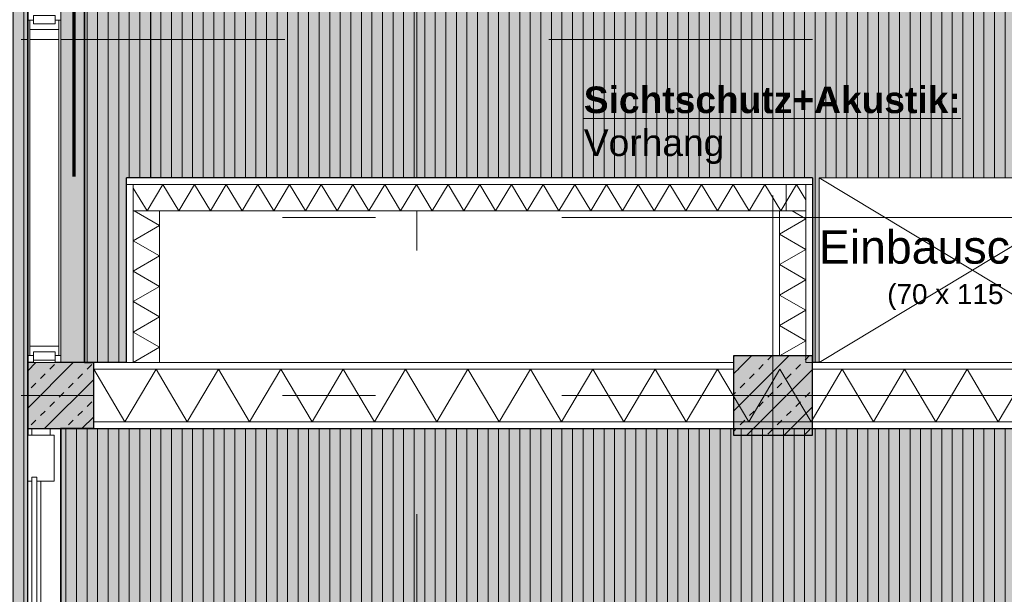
# Model space of a CAD drawing. Header units: metres. Extents: x -167 to 152, y -127 to 99.
# Tile 128 of 225: x -13.66 to -9.92, y -14.25 to -12.07. Entities that reach past the tile are written whole.
import ezdxf

# ---------------------------------------------------------------- set-up
doc = ezdxf.new("R2010")
doc.units = ezdxf.units.M
doc.header["$PDMODE"] = 1
doc.header["$PDSIZE"] = -2
for name, pattern in [('Achsen 01', [5.291531, 3.175, -1.058062, 0.352704, -0.705764]), ('gestrichelt - 01', [2, 1, -1]), ('Raster 01', [2, 1, -1])]:
    doc.linetypes.add(name, pattern=pattern)
doc.layers.get('0').update_dxf_attribs({"lineweight": 25})
for name, color, linetype, lineweight, true_color in [('013_Beton und Stahlbetonarbeiten-000 Sichtbeton-343 Innenstütze', 5, 'Continuous', 5, 0x0000ff), ('031_Metallbauarbeiten-350 Lamellendecke DS', 7, 'Continuous', 35, 0x666666), ('039_Trockenbauarbeiten-340 Dämmung', 7, 'Continuous', 9, 0xc0c0c0), ('AV1-Achsen', 1, 'Achsen 01', 18, 0xff0000), ('AV1-Einrichtung', 7, 'Continuous', 9, 0xa6a6a6), ('AV1-Raster', 7, 'Raster 01', 9, 0xa6a6a6)]:
    doc.layers.add(name, color=color, linetype=linetype, lineweight=lineweight, true_color=true_color)
for name, color, linetype, lineweight in [('013_Beton und Stahlbetonarbeiten-340 Innenstützen', 7, 'Continuous', 25), ('027_Tischlerarbeiten-340 Innentüren', 7, 'Continuous', 9), ('030_Sonnenschutzarbeiten-BLENDSCHUTZ', 7, 'Continuous', 5), ('030_Sonnenschutzarbeiten-BLENDSCHUTZ  Beschriftung', 7, 'Continuous', 5), ('031_Metallbauarbeiten-340 Innentüren _ Elemente', 7, 'Continuous', 9), ('039_Trockenbauarbeiten-340 Gipskarton', 7, 'Continuous', 9), ('_1.35m (3D)', 7, 'Continuous', 9), ('_GRU (2D)', 7, 'Continuous', 9), ('_OG 1 (2D)', 7, 'Continuous', 9), ('_OG 1 - DS (2D)', 7, 'Continuous', 9), ('AV1-Brandschutzkonzept-Brandschutzkonzept', 7, 'Continuous', 5), ('AV1-Schnitt Achsen', 7, 'Achsen 01', 18)]:
    doc.layers.add(name, color=color, linetype=linetype, lineweight=lineweight)
doc.layers.get('0').freeze()
doc.styles.add('Arial', font='arial.ttf')
doc.styles.add('Arial (bold)', font='arialbd.ttf')
doc.dimstyles.new('COE 50', dxfattribs={"dimtxt": 126.090495, "dimasz": 0.001414, "dimexe": 0.001, "dimexo": 0.01, "dimgap": 0.001, "dimtad": 1, "dimdec": 3, "dimtxsty": 'Arial', "dimblk": 'VW_SLASH-4', "dimblk1": 'VW_SLASH-4', "dimblk2": 'VW_SLASH-4', "dimcen": 0, "dimadec": 3, "dimazin": 0, "dimtfac": 0.8, "dimtdec": 3, "dimtix": 1, "dimtmove": 0, "dimatfit": 0, "dimldrblk": 'VW_SLASH-3', "dimfxl": 0.002, "dimfxlon": 1, "dimfrac": 2, "dimtolj": 1, "dimarcsym": 0})
pattern_1 = [(90, (0, 0), (0.04, 0), [])]
pattern_2 = [(45, (0, 0), (0.0707107, -0.0707107), [0.025, -0.025])]
pattern_3 = [(-135, (0.03106, -0.03313), (0.0707107, -0.0707107), [])]

# ---------------------------------------------------------------- blocks, each defined once
blk = doc.blocks.new('Group-2')
at = {"layer": 'AV1-Raster'}
for p, q in [((-13.5, -22.95), (-13.5, 1.35)), ((-12.15, -22.95), (-12.15, 1.35)), ((-10.8, -22.95), (-10.8, 1.35)), ((1.35, -12.15), (-40.5, -12.15)), ((1.35, -13.5), (-40.5, -13.5))]:
    blk.add_line(p, q, dxfattribs=at)
blk = doc.blocks.new('1.35m (3D)')
at = {"layer": 'AV1-Raster', "color": 7}
blk.add_blockref('Group-2', (0, 0), dxfattribs=at)
blk = doc.blocks.new('VW_SLASH-4')
at = {"color": 0, "linetype": 'ByBlock', "lineweight": -2, "transparency": 16777216}
blk.add_line((0, 0), (-1, 0), dxfattribs=at)
at = {"color": 0, "linetype": 'Continuous', "lineweight": 15, "transparency": 16777216, "flags": 128}
blk.add_lwpolyline([(0.5, 0.5), (-0.5, -0.5)], dxfattribs=at)
blk = doc.blocks.new('*D41')
at = {"layer": '030_Sonnenschutzarbeiten-BLENDSCHUTZ', "color": 0, "lineweight": -2}
for p, q in [((-13.258, -8.225), (-13.108, -8.225)), ((-13.158, -13.3043), (-13.158, -8.2957)), ((-13.258, -13.375), (-13.108, -13.375))]:
    blk.add_line(p, q, dxfattribs=at)
at = {"layer": 'Defpoints', "color": 0}
for p in [(-13.4095, -8.225), (-13.158, -8.225), (-13.4095, -13.375)]:
    blk.add_point(p, dxfattribs=at)
at = {"layer": '030_Sonnenschutzarbeiten-BLENDSCHUTZ', "color": 0, "lineweight": -2, "xscale": 0.070693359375, "yscale": 0.070693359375, "zscale": 0.070693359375}
for p, rotation in [((-13.158, -8.225), 90), ((-13.158, -13.375), 270)]:
    blk.add_blockref('VW_SLASH-4', p, dxfattribs=dict(at, rotation=rotation))
at = {"layer": '030_Sonnenschutzarbeiten-BLENDSCHUTZ', "color": 0, "lineweight": 13, "insert": (-13.2838, -10.8), "char_height": 0.12609, "attachment_point": 5, "rotation": 90, "style": 'Arial'}
blk.add_mtext('\\A1;5,15', dxfattribs=at)
blk = doc.blocks.new('VW_SLASH-3')
at = {"color": 0, "linetype": 'ByBlock', "lineweight": -2, "transparency": 16777216}
blk.add_line((0, 0), (-1, 0), dxfattribs=at)
at = {"color": 0, "linetype": 'Continuous', "lineweight": 15, "transparency": 16777216, "flags": 128}
blk.add_lwpolyline([(0.5, 0.5), (-0.5, -0.5)], dxfattribs=at)
blk = doc.blocks.new('Group-16')
at = {"layer": '030_Sonnenschutzarbeiten-BLENDSCHUTZ  Beschriftung', "color": 6, "linetype": 'Continuous', "transparency": 33554559}
blk.add_solid([(-10.0831, -12.3019), (-11.5169, -12.3019), (-10.0831, -12.6307), (-11.5169, -12.6307)], dxfattribs=at)
at = {"layer": '030_Sonnenschutzarbeiten-BLENDSCHUTZ  Beschriftung', "insert": (-11.5169, -12.3284), "char_height": 0.100872, "attachment_point": 1, "line_spacing_factor": 0.967016, "style": 'Arial (bold)'}
blk.add_mtext('{\\LSichtschutz+Akustik:}{\\fArial|b0|i0|c0|p0;\\l\\PVorhang }', dxfattribs=at)
blk = doc.blocks.new('Group-26')
at = {"layer": '031_Metallbauarbeiten-340 Innentüren _ Elemente', "color": 253, "linetype": 'gestrichelt - 01', "lineweight": 9, "flags": 128}
for points in [[(-14.5963, -15.8275), (-14.5763, -15.8275), (-14.5763, -15.79), (-14.4563, -15.79), (-14.4563, -15.77), (-14.5963, -15.77)], [(-14.6488, -15.835), (-13.625, -15.835), (-13.625, -15.885), (-14.6488, -15.885)], [(-14.6138, -15.8275), (-14.5588, -15.8275), (-14.5588, -15.835), (-14.6138, -15.835)], [(-14.6138, -15.885), (-14.5588, -15.885), (-14.5588, -15.8925), (-14.6138, -15.8925)], [(-14.5963, -15.8925), (-14.5763, -15.8925), (-14.5763, -15.93), (-14.4563, -15.93), (-14.4563, -15.95), (-14.5963, -15.95)]]:
    blk.add_lwpolyline(points, close=True, dxfattribs=at)
at = {"layer": '031_Metallbauarbeiten-340 Innentüren _ Elemente', "color": 253, "linetype": 'gestrichelt - 01', "lineweight": 9}
blk.add_arc((-13.625, -15.885), 1.025, 90, 177.2053, dxfattribs=at)
at = {"color": 255}
for points in [[(-13.625, -13.75), (-13.575, -13.75), (-13.575, -14.785), (-13.625, -14.785)], [(-13.61, -16.05), (-13.54, -16.05), (-13.54, -16.075), (-13.61, -16.075)]]:
    blk.add_wipeout(points, dxfattribs=at).dxf.layer = '031_Metallbauarbeiten-340 Innentüren _ Elemente'
at = {"layer": '031_Metallbauarbeiten-340 Innentüren _ Elemente', "color": 253, "flags": 128}
blk.add_lwpolyline([(-13.625, -13.75), (-13.575, -13.75), (-13.575, -14.785), (-13.625, -14.785)], close=True, dxfattribs=at)
at = {"layer": '031_Metallbauarbeiten-340 Innentüren _ Elemente', "flags": 128}
blk.add_lwpolyline([(-13.61, -16.05), (-13.54, -16.05), (-13.54, -16.075), (-13.61, -16.075)], close=True, dxfattribs=at)
at = {"color": 255}
blk.add_wipeout([(-13.625, -14.96), (-13.575, -14.96), (-13.575, -15.785), (-13.625, -15.785)], dxfattribs=at).dxf.layer = '031_Metallbauarbeiten-340 Innentüren _ Elemente'
at = {"layer": '031_Metallbauarbeiten-340 Innentüren _ Elemente', "color": 253, "flags": 128}
blk.add_lwpolyline([(-13.625, -14.96), (-13.575, -14.96), (-13.575, -15.785), (-13.625, -15.785)], close=True, dxfattribs=at)
at = {"color": 255}
blk.add_wipeout([(-13.565, -15.89), (-13.625, -15.89), (-13.625, -16.05), (-13.525, -16.05), (-13.525, -15.875), (-13.565, -15.875)], dxfattribs=at).dxf.layer = '031_Metallbauarbeiten-340 Innentüren _ Elemente'
at = {"layer": '031_Metallbauarbeiten-340 Innentüren _ Elemente', "flags": 128}
blk.add_lwpolyline([(-13.565, -15.89), (-13.625, -15.89), (-13.625, -16.05), (-13.525, -16.05), (-13.525, -15.875), (-13.565, -15.875)], close=True, dxfattribs=at)
at = {"color": 255}
for points in [[(-13.6325, -14.9125), (-13.6325, -14.9325), (-13.67, -14.9325), (-13.67, -15.0525), (-13.69, -15.0525), (-13.69, -14.9125)], [(-13.5675, -14.9125), (-13.5675, -14.9325), (-13.53, -14.9325), (-13.53, -15.0525), (-13.51, -15.0525), (-13.51, -14.9125)]]:
    blk.add_wipeout(points, dxfattribs=at).dxf.layer = '031_Metallbauarbeiten-340 Innentüren _ Elemente'
at = {"layer": '031_Metallbauarbeiten-340 Innentüren _ Elemente', "flags": 128}
for points in [[(-13.6325, -14.9125), (-13.6325, -14.9325), (-13.67, -14.9325), (-13.67, -15.0525), (-13.69, -15.0525), (-13.69, -14.9125)], [(-13.5675, -14.9125), (-13.5675, -14.9325), (-13.53, -14.9325), (-13.53, -15.0525), (-13.51, -15.0525), (-13.51, -14.9125)]]:
    blk.add_lwpolyline(points, close=True, dxfattribs=at)
at = {"color": 255}
for points in [[(-13.6325, -14.895), (-13.625, -14.895), (-13.625, -14.95), (-13.6325, -14.95)], [(-13.575, -14.895), (-13.5675, -14.895), (-13.5675, -14.95), (-13.575, -14.95)]]:
    blk.add_wipeout(points, dxfattribs=at).dxf.layer = '031_Metallbauarbeiten-340 Innentüren _ Elemente'
at = {"layer": '031_Metallbauarbeiten-340 Innentüren _ Elemente', "flags": 128}
for points in [[(-13.6325, -14.895), (-13.625, -14.895), (-13.625, -14.95), (-13.6325, -14.95)], [(-13.575, -14.895), (-13.5675, -14.895), (-13.5675, -14.95), (-13.575, -14.95)]]:
    blk.add_lwpolyline(points, close=True, dxfattribs=at)
at = {"color": 255}
blk.add_wipeout([(-13.625, -14.86), (-13.575, -14.86), (-13.575, -14.985), (-13.59, -14.985), (-13.59, -14.96), (-13.61, -14.96), (-13.61, -14.985), (-13.625, -14.985)], dxfattribs=at).dxf.layer = '031_Metallbauarbeiten-340 Innentüren _ Elemente'
at = {"layer": '031_Metallbauarbeiten-340 Innentüren _ Elemente', "flags": 128}
blk.add_lwpolyline([(-13.625, -14.86), (-13.575, -14.86), (-13.575, -14.985), (-13.59, -14.985), (-13.59, -14.96), (-13.61, -14.96), (-13.61, -14.985), (-13.625, -14.985)], close=True, dxfattribs=at)
at = {"color": 255}
for points in [[(-13.59, -14.785), (-13.61, -14.785), (-13.61, -14.77), (-13.625, -14.77), (-13.625, -14.855), (-13.565, -14.855), (-13.565, -14.87), (-13.525, -14.87), (-13.525, -14.77), (-13.59, -14.77)], [(-13.61, -14.96), (-13.59, -14.96), (-13.59, -15.785), (-13.61, -15.785)]]:
    blk.add_wipeout(points, dxfattribs=at).dxf.layer = '031_Metallbauarbeiten-340 Innentüren _ Elemente'
at = {"layer": '031_Metallbauarbeiten-340 Innentüren _ Elemente', "flags": 128}
for points in [[(-13.59, -14.785), (-13.61, -14.785), (-13.61, -14.77), (-13.625, -14.77), (-13.625, -14.855), (-13.565, -14.855), (-13.565, -14.87), (-13.525, -14.87), (-13.525, -14.77), (-13.59, -14.77)], [(-13.61, -14.96), (-13.59, -14.96), (-13.59, -15.785), (-13.61, -15.785)]]:
    blk.add_lwpolyline(points, close=True, dxfattribs=at)
at = {"color": 255}
for points in [[(-13.61, -13.735), (-13.59, -13.735), (-13.59, -14.785), (-13.61, -14.785)], [(-13.625, -15.885), (-13.575, -15.885), (-13.575, -15.76), (-13.59, -15.76), (-13.59, -15.785), (-13.61, -15.785), (-13.61, -15.76), (-13.625, -15.76)]]:
    blk.add_wipeout(points, dxfattribs=at).dxf.layer = '031_Metallbauarbeiten-340 Innentüren _ Elemente'
at = {"layer": '031_Metallbauarbeiten-340 Innentüren _ Elemente', "flags": 128}
for points in [[(-13.61, -13.735), (-13.59, -13.735), (-13.59, -14.785), (-13.61, -14.785)], [(-13.625, -15.885), (-13.575, -15.885), (-13.575, -15.76), (-13.59, -15.76), (-13.59, -15.785), (-13.61, -15.785), (-13.61, -15.76), (-13.625, -15.76)]]:
    blk.add_lwpolyline(points, close=True, dxfattribs=at)
at = {"color": 255}
blk.add_wipeout([(-13.625, -13.65), (-13.625, -13.825), (-13.61, -13.825), (-13.61, -13.81), (-13.59, -13.81), (-13.59, -13.825), (-13.525, -13.825), (-13.525, -13.65)], dxfattribs=at).dxf.layer = '031_Metallbauarbeiten-340 Innentüren _ Elemente'
at = {"layer": '031_Metallbauarbeiten-340 Innentüren _ Elemente', "flags": 128}
blk.add_lwpolyline([(-13.625, -13.65), (-13.625, -13.825), (-13.61, -13.825), (-13.61, -13.81), (-13.59, -13.81), (-13.59, -13.825), (-13.525, -13.825), (-13.525, -13.65)], close=True, dxfattribs=at)
at = {"color": 255}
blk.add_wipeout([(-13.61, -13.625), (-13.54, -13.625), (-13.54, -13.65), (-13.61, -13.65)], dxfattribs=at).dxf.layer = '031_Metallbauarbeiten-340 Innentüren _ Elemente'
at = {"layer": '031_Metallbauarbeiten-340 Innentüren _ Elemente', "flags": 128}
blk.add_lwpolyline([(-13.61, -13.625), (-13.54, -13.625), (-13.54, -13.65), (-13.61, -13.65)], close=True, dxfattribs=at)
blk = doc.blocks.new('Group-42')
at = {"color": 255, "linetype": 'Continuous', "lineweight": 5}
blk.add_wipeout([(-12.8, 10.6657), (-12.8, 11.2407), (-12.9, 11.2407), (-12.9, 10.6657)], dxfattribs=at).dxf.layer = '039_Trockenbauarbeiten-340 Dämmung'
blk = doc.blocks.new('Group-43')
at = {"layer": '039_Trockenbauarbeiten-340 Dämmung', "transparency": 33554687, "flags": 128}
blk.add_lwpolyline([(-12.9, 10.6657), (-12.8, 10.7235), (-12.9, 10.7812), (-12.8, 10.839), (-12.9, 10.8967), (-12.8, 10.9544), (-12.9, 11.0122), (-12.8, 11.0699), (-12.9, 11.1276), (-12.8, 11.1854), (-12.8959, 11.2407)], dxfattribs=at)
blk = doc.blocks.new('Group-44')
at = {"layer": '039_Trockenbauarbeiten-340 Dämmung'}
blk.add_blockref('Group-42', (0, 0), dxfattribs=at)
at = {"layer": '039_Trockenbauarbeiten-340 Dämmung', "transparency": 33554687}
blk.add_blockref('Group-43', (0, 0), dxfattribs=at)
blk = doc.blocks.new('Parametric Object-6')
at = {"layer": '039_Trockenbauarbeiten-340 Dämmung', "color": 7, "transparency": 33554687}
blk.add_blockref('Group-44', (0, 0), dxfattribs=at)
at = {"layer": '039_Trockenbauarbeiten-340 Dämmung', "color": 0, "flags": 1}
for tag in ['IFC_UUID', 'instanceID', 'prm0_name', 'prm0_type', 'prm0_value', 'prm1_name', 'prm1_type', 'prm1_value', 'prm2_name', 'prm2_type', 'prm2_value', 'prm3_name', 'prm3_type', 'prm3_value', 'prm4_name', 'prm4_type', 'prm4_value', 'prm5_name', 'prm5_type', 'prm5_value', 'prm6_name', 'prm6_type', 'prm6_value']:
    blk.add_attdef(tag, (-13.225, -13.375), '', height=0.00018, dxfattribs=at)
blk = doc.blocks.new('Group-61')
at = {"color": 255, "linetype": 'Continuous', "lineweight": 5}
blk.add_wipeout([(-10.65, -12.7), (-13.225, -12.7), (-13.225, -12.8), (-10.65, -12.8)], dxfattribs=at).dxf.layer = '039_Trockenbauarbeiten-340 Dämmung'
blk = doc.blocks.new('Group-62')
at = {"layer": '039_Trockenbauarbeiten-340 Dämmung', "transparency": 33554687, "flags": 128}
blk.add_lwpolyline([(-10.65, -12.8), (-10.7101, -12.7), (-10.7701, -12.8), (-10.8302, -12.7), (-10.8903, -12.8), (-10.9503, -12.7), (-11.0104, -12.8), (-11.0705, -12.7), (-11.1305, -12.8), (-11.1906, -12.7), (-11.2507, -12.8), (-11.3107, -12.7), (-11.3708, -12.8), (-11.4309, -12.7), (-11.4909, -12.8), (-11.551, -12.7), (-11.6111, -12.8), (-11.6712, -12.7), (-11.7312, -12.8), (-11.7913, -12.7), (-11.8514, -12.8), (-11.9114, -12.7), (-11.9715, -12.8), (-12.0316, -12.7), (-12.0916, -12.8), (-12.1517, -12.7), (-12.2118, -12.8), (-12.2718, -12.7), (-12.3319, -12.8), (-12.392, -12.7), (-12.452, -12.8), (-12.5121, -12.7), (-12.5722, -12.8), (-12.6322, -12.7), (-12.6923, -12.8), (-12.7524, -12.7), (-12.8124, -12.8), (-12.8725, -12.7), (-12.9326, -12.8), (-12.9926, -12.7), (-13.0527, -12.8), (-13.1128, -12.7), (-13.1728, -12.8), (-13.225, -12.7132)], dxfattribs=at)
blk = doc.blocks.new('Group-63')
at = {"layer": '039_Trockenbauarbeiten-340 Dämmung'}
blk.add_blockref('Group-61', (0, 0), dxfattribs=at)
at = {"layer": '039_Trockenbauarbeiten-340 Dämmung', "transparency": 33554687}
blk.add_blockref('Group-62', (0, 0), dxfattribs=at)
blk = doc.blocks.new('Group-64')
at = {"color": 255, "linetype": 'Continuous', "lineweight": 5}
blk.add_wipeout([(-10.675, -13.35), (-10.675, -12.8), (-10.775, -12.8), (-10.775, -13.35)], dxfattribs=at).dxf.layer = '039_Trockenbauarbeiten-340 Dämmung'
blk = doc.blocks.new('Group-65')
at = {"layer": '039_Trockenbauarbeiten-340 Dämmung', "transparency": 33554687, "flags": 128}
blk.add_lwpolyline([(-10.775, -13.35), (-10.675, -13.2923), (-10.775, -13.2345), (-10.675, -13.1768), (-10.775, -13.1191), (-10.675, -13.0613), (-10.775, -13.0036), (-10.675, -12.9459), (-10.775, -12.8881), (-10.675, -12.8304), (-10.7276, -12.8)], dxfattribs=at)
blk = doc.blocks.new('Group-66')
at = {"layer": '039_Trockenbauarbeiten-340 Dämmung'}
blk.add_blockref('Group-64', (0, 0), dxfattribs=at)
at = {"layer": '039_Trockenbauarbeiten-340 Dämmung', "transparency": 33554687}
blk.add_blockref('Group-65', (0, 0), dxfattribs=at)
blk = doc.blocks.new('Group-68')
at = {"color": 255, "transparency": 33554559}
blk.add_wipeout([(-10.625, -12.675), (-9.4625, -12.675), (-9.4625, -13.375), (-10.625, -13.375)], dxfattribs=at).dxf.layer = 'AV1-Einrichtung'
at = {"layer": 'AV1-Einrichtung'}
for p, q in [((-9.4625, -12.675), (-10.625, -13.375)), ((-9.4625, -13.375), (-10.625, -12.675))]:
    blk.add_line(p, q, dxfattribs=at)
at = {"layer": 'AV1-Einrichtung', "flags": 128}
blk.add_lwpolyline([(-10.625, -12.675), (-9.4625, -12.675), (-9.4625, -13.375), (-10.625, -13.375)], close=True, dxfattribs=at)
blk = doc.blocks.new('Group-161')
at = {"color": 255, "linetype": 'Continuous', "lineweight": 5}
blk.add_wipeout([(-13.375, -13.6), (-8.05, -13.6), (-8.05, -13.4), (-13.375, -13.4)], dxfattribs=at).dxf.layer = '039_Trockenbauarbeiten-340 Dämmung'
blk = doc.blocks.new('Group-162')
at = {"layer": '039_Trockenbauarbeiten-340 Dämmung', "transparency": 33554687, "flags": 128}
blk.add_lwpolyline([(-13.375, -13.4), (-13.2568, -13.6), (-13.1385, -13.4), (-13.0203, -13.6), (-12.902, -13.4), (-12.7838, -13.6), (-12.6655, -13.4), (-12.5473, -13.6), (-12.429, -13.4), (-12.3108, -13.6), (-12.1925, -13.4), (-12.0743, -13.6), (-11.9561, -13.4), (-11.8378, -13.6), (-11.7196, -13.4), (-11.6013, -13.6), (-11.4831, -13.4), (-11.3648, -13.6), (-11.2466, -13.4), (-11.1283, -13.6), (-11.0101, -13.4), (-10.8918, -13.6), (-10.7736, -13.4), (-10.6553, -13.6), (-10.5371, -13.4), (-10.4189, -13.6), (-10.3006, -13.4), (-10.1824, -13.6), (-10.0641, -13.4), (-9.9459, -13.6), (-9.8276, -13.4)], dxfattribs=at)
blk = doc.blocks.new('Group-163')
at = {"layer": '039_Trockenbauarbeiten-340 Dämmung'}
blk.add_blockref('Group-161', (0, 0), dxfattribs=at)
at = {"layer": '039_Trockenbauarbeiten-340 Dämmung', "transparency": 33554687}
blk.add_blockref('Group-162', (0, 0), dxfattribs=at)
blk = doc.blocks.new('Group-681')
at = {"color": 255, "linetype": 'Continuous', "lineweight": 5, "transparency": 33554687}
for points in [[(-13.6175, -12.0773), (-13.5075, -12.0773), (-13.5075, -12.1123), (-13.6175, -12.1123)], [(-13.6175, -13.3127), (-13.5075, -13.3127), (-13.5075, -13.3477), (-13.6175, -13.3477)]]:
    blk.add_wipeout(points, dxfattribs=at).dxf.layer = '027_Tischlerarbeiten-340 Innentüren'
at = {"layer": '027_Tischlerarbeiten-340 Innentüren', "color": 7, "linetype": 'Continuous', "lineweight": 5, "transparency": 33554687, "flags": 128}
for points in [[(-13.6175, -12.0773), (-13.5075, -12.0773), (-13.5075, -12.1123), (-13.6175, -12.1123)], [(-13.6175, -13.3127), (-13.5075, -13.3127), (-13.5075, -13.3477), (-13.6175, -13.3477)]]:
    blk.add_lwpolyline(points, close=True, dxfattribs=at)
at = {"color": 255, "linetype": 'Continuous', "lineweight": 5, "transparency": 33554687}
for points in [[(-13.6235, -12.0773), (-13.6175, -12.0773), (-13.6175, -13.3477), (-13.6235, -13.3477)], [(-13.5075, -12.0773), (-13.4995, -12.0773), (-13.4995, -13.3477), (-13.5075, -13.3477)]]:
    blk.add_wipeout(points, dxfattribs=at).dxf.layer = '027_Tischlerarbeiten-340 Innentüren'
at = {"layer": '027_Tischlerarbeiten-340 Innentüren', "color": 7, "linetype": 'Continuous', "lineweight": 5, "transparency": 33554687, "flags": 128}
for points in [[(-13.6235, -12.0773), (-13.6175, -12.0773), (-13.6175, -13.3477), (-13.6235, -13.3477)], [(-13.5075, -12.0773), (-13.4995, -12.0773), (-13.4995, -13.3477), (-13.5075, -13.3477)]]:
    blk.add_lwpolyline(points, close=True, dxfattribs=at)
at = {"color": 255, "linetype": 'Continuous', "lineweight": 5, "transparency": 33554687}
blk.add_wipeout([(-13.6034, -12.059), (-13.5214, -12.059), (-13.5214, -12.091), (-13.6034, -12.091)], dxfattribs=at).dxf.layer = '027_Tischlerarbeiten-340 Innentüren'
at = {"color": 255, "linetype": 'Continuous', "lineweight": 13, "transparency": 33554687}
blk.add_wipeout([(-13.6035, -13.334), (-13.5215, -13.334), (-13.5215, -13.366), (-13.6035, -13.366)], dxfattribs=at).dxf.layer = '027_Tischlerarbeiten-340 Innentüren'
at = {"layer": '027_Tischlerarbeiten-340 Innentüren', "color": 7, "linetype": 'Continuous', "lineweight": 5, "transparency": 33554687, "flags": 128}
blk.add_lwpolyline([(-13.6034, -12.059), (-13.5214, -12.059), (-13.5214, -12.091), (-13.6034, -12.091)], close=True, dxfattribs=at)
at = {"layer": '027_Tischlerarbeiten-340 Innentüren', "color": 7, "linetype": 'Continuous', "lineweight": 13, "transparency": 33554687, "flags": 128}
blk.add_lwpolyline([(-13.6035, -13.334), (-13.5215, -13.334), (-13.5215, -13.366), (-13.6035, -13.366)], close=True, dxfattribs=at)
at = {"color": 255, "linetype": 'Continuous', "lineweight": 13, "transparency": 33554687}
blk.add_wipeout([(-13.6035, -13.366), (-13.5215, -13.366), (-13.5215, -13.375), (-13.6035, -13.375)], dxfattribs=at).dxf.layer = '027_Tischlerarbeiten-340 Innentüren'
at = {"layer": '027_Tischlerarbeiten-340 Innentüren', "color": 7, "linetype": 'Continuous', "lineweight": 13, "transparency": 33554687, "flags": 128}
blk.add_lwpolyline([(-13.6035, -13.366), (-13.5215, -13.366), (-13.5215, -13.375), (-13.6035, -13.375)], close=True, dxfattribs=at)
blk = doc.blocks.new('Group-683')
at = {"layer": '027_Tischlerarbeiten-340 Innentüren', "color": 7, "transparency": 33554687}
blk.add_blockref('Group-681', (0, 0), dxfattribs=at)
blk = doc.blocks.new('OG 1 (2D)')
at = {"layer": 'AV1-Brandschutzkonzept-Brandschutzkonzept', "color": 40, "linetype": 'gestrichelt - 01', "lineweight": 70, "true_color": 0xffc000, "transparency": 33554687}
blk.add_line((-13.45, -9.67), (-13.45, -13.625), dxfattribs=at)
at = {"layer": '031_Metallbauarbeiten-340 Innentüren _ Elemente', "color": 7}
blk.add_blockref('Group-26', (0, 0), dxfattribs=at)
at = {"layer": '039_Trockenbauarbeiten-340 Dämmung'}
blk.add_blockref('Parametric Object-6', (-0.325, -24.0407), dxfattribs=at)
at = {"layer": '039_Trockenbauarbeiten-340 Dämmung', "color": 7, "transparency": 33554687}
blk.add_blockref('Group-163', (0, 0), dxfattribs=at)
at = {"layer": 'AV1-Einrichtung', "color": 7}
blk.add_blockref('Group-68', (0, 0), dxfattribs=at)
at = {"layer": '039_Trockenbauarbeiten-340 Dämmung', "flags": 128}
blk.add_lwpolyline([(-13.225, -12.8), (-13.125, -12.8), (-13.125, -13.375), (-13.225, -13.375)], close=True, dxfattribs=at)
at = {"layer": 'AV1-Einrichtung', "insert": (-10.0437, -13.025), "char_height": 0.12609, "attachment_point": 5, "line_spacing_factor": 0.969122, "style": 'Arial'}
blk.add_mtext('Einbauschrank\\P{\\H0.6x;(70 x 115 cm)}', dxfattribs=at)
at = {"color": 255}
for points in [[(-8.025, -13.4), (-8.025, -13.375), (-10.65, -13.375), (-10.65, -13.4)], [(-13.375, -13.625), (-8.025, -13.625), (-8.025, -13.6), (-13.375, -13.6)]]:
    blk.add_wipeout(points, dxfattribs=at).dxf.layer = '039_Trockenbauarbeiten-340 Gipskarton'
at = {"layer": '039_Trockenbauarbeiten-340 Gipskarton', "flags": 128}
for points in [[(-8.025, -13.4), (-8.025, -13.375), (-10.65, -13.375), (-10.65, -13.4)], [(-13.375, -13.625), (-8.025, -13.625), (-8.025, -13.6), (-13.375, -13.6)]]:
    blk.add_lwpolyline(points, close=True, dxfattribs=at)
at = {"layer": '039_Trockenbauarbeiten-340 Dämmung', "color": 7, "transparency": 33554687}
blk.add_blockref('Group-63', (0, 0), dxfattribs=at)
at = {"color": 255}
blk.add_wipeout([(-13.375, -13.4), (-13.375, -13.375), (-10.95, -13.375), (-10.95, -13.4)], dxfattribs=at).dxf.layer = '039_Trockenbauarbeiten-340 Gipskarton'
at = {"layer": '013_Beton und Stahlbetonarbeiten-000 Sichtbeton-343 Innenstütze', "linetype": 'Continuous', "lineweight": 0}
for points in [[(-13.375, -13.625), (-13.425, -13.575), (-13.425, -13.425), (-13.575, -13.425), (-13.625, -13.375), (-13.375, -13.375)], [(-13.375, -13.625), (-13.425, -13.575), (-13.575, -13.575), (-13.575, -13.425), (-13.625, -13.375), (-13.625, -13.625)]]:
    blk.add_hatch(color=30, dxfattribs=at).paths.add_polyline_path(points)
at = {"layer": '013_Beton und Stahlbetonarbeiten-340 Innenstützen', "linetype": 'Continuous', "lineweight": 0, "true_color": 0xc0c0c0}
blk.add_hatch(color=9, dxfattribs=at).paths.add_polyline_path([(-13.375, -13.375), (-13.625, -13.375), (-13.625, -13.625), (-13.375, -13.625)])
at = {"layer": '013_Beton und Stahlbetonarbeiten-340 Innenstützen', "linetype": 'Continuous', "lineweight": 13}
h = blk.add_hatch(dxfattribs=at)
h.set_pattern_fill('Stahlbeton', color=251, style=0, pattern_type=2)
h.set_pattern_definition(pattern_2)
h.paths.add_polyline_path([(-13.375, -13.375), (-13.625, -13.375), (-13.625, -13.625), (-13.375, -13.625)])
h = blk.add_hatch(dxfattribs=at)
h.set_pattern_fill('Stahlbeton-1', color=251, style=0, pattern_type=2)
h.set_pattern_definition(pattern_3)
h.paths.add_polyline_path([(-13.375, -13.375), (-13.625, -13.375), (-13.625, -13.625), (-13.375, -13.625)])
at = {"layer": '013_Beton und Stahlbetonarbeiten-340 Innenstützen', "flags": 128}
blk.add_lwpolyline([(-13.375, -13.375), (-13.625, -13.375), (-13.625, -13.625), (-13.375, -13.625)], close=True, dxfattribs=at)
at = {"layer": '039_Trockenbauarbeiten-340 Dämmung', "flags": 128}
blk.add_lwpolyline([(-13.225, -12.8), (-13.225, -12.7), (-10.75, -12.7), (-10.75, -12.8)], close=True, dxfattribs=at)
at = {"layer": '039_Trockenbauarbeiten-340 Gipskarton', "flags": 128}
blk.add_lwpolyline([(-13.375, -13.4), (-13.375, -13.375), (-10.95, -13.375), (-10.95, -13.4)], close=True, dxfattribs=at)
at = {"layer": '039_Trockenbauarbeiten-340 Dämmung', "color": 7, "transparency": 33554687}
blk.add_blockref('Group-66', (0, 0), dxfattribs=at)
at = {"color": 255}
blk.add_wipeout([(-13.25, -12.7), (-10.65, -12.7), (-10.65, -12.675), (-13.25, -12.675)], dxfattribs=at).dxf.layer = '039_Trockenbauarbeiten-340 Gipskarton'
at = {"layer": '039_Trockenbauarbeiten-340 Dämmung', "flags": 128}
blk.add_lwpolyline([(-10.775, -12.8), (-10.675, -12.8), (-10.675, -13.35), (-10.775, -13.35)], close=True, dxfattribs=at)
at = {"layer": '039_Trockenbauarbeiten-340 Gipskarton', "flags": 128}
blk.add_lwpolyline([(-13.25, -12.7), (-10.65, -12.7), (-10.65, -12.675), (-13.25, -12.675)], close=True, dxfattribs=at)
at = {"color": 255}
for points in [[(-13.25, -12.7), (-13.25, -13.375), (-13.225, -13.375), (-13.225, -12.7)], [(-10.675, -12.7), (-10.675, -13.375), (-10.65, -13.375), (-10.65, -12.7)]]:
    blk.add_wipeout(points, dxfattribs=at).dxf.layer = '039_Trockenbauarbeiten-340 Gipskarton'
at = {"layer": '013_Beton und Stahlbetonarbeiten-000 Sichtbeton-343 Innenstütze', "linetype": 'Continuous', "lineweight": 0}
h = blk.add_hatch(color=30, dxfattribs=at)
h.paths.add_polyline_path([(-10.65, -13.35), (-10.65, -13.65), (-10.95, -13.65), (-10.95, -13.35)])
h.paths.add_polyline_path([(-10.7, -13.4), (-10.9, -13.4), (-10.9, -13.6), (-10.7, -13.6)])
at = {"layer": '013_Beton und Stahlbetonarbeiten-340 Innenstützen', "linetype": 'Continuous', "lineweight": 0, "true_color": 0xc0c0c0}
blk.add_hatch(color=9, dxfattribs=at).paths.add_polyline_path([(-10.65, -13.35), (-10.95, -13.35), (-10.95, -13.65), (-10.65, -13.65)])
at = {"layer": '013_Beton und Stahlbetonarbeiten-340 Innenstützen', "linetype": 'Continuous', "lineweight": 13}
h = blk.add_hatch(dxfattribs=at)
h.set_pattern_fill('Stahlbeton', color=251, style=0, pattern_type=2)
h.set_pattern_definition(pattern_2)
h.paths.add_polyline_path([(-10.65, -13.35), (-10.95, -13.35), (-10.95, -13.65), (-10.65, -13.65)])
h = blk.add_hatch(dxfattribs=at)
h.set_pattern_fill('Stahlbeton-1', color=251, style=0, pattern_type=2)
h.set_pattern_definition(pattern_3)
h.paths.add_polyline_path([(-10.65, -13.35), (-10.95, -13.35), (-10.95, -13.65), (-10.65, -13.65)])
at = {"layer": '013_Beton und Stahlbetonarbeiten-340 Innenstützen', "flags": 128}
blk.add_lwpolyline([(-10.65, -13.35), (-10.95, -13.35), (-10.95, -13.65), (-10.65, -13.65)], close=True, dxfattribs=at)
at = {"layer": '039_Trockenbauarbeiten-340 Gipskarton', "flags": 128}
for points in [[(-13.25, -12.7), (-13.25, -13.375), (-13.225, -13.375), (-13.225, -12.7)], [(-10.675, -12.7), (-10.675, -13.375), (-10.65, -13.375), (-10.65, -12.7)]]:
    blk.add_lwpolyline(points, close=True, dxfattribs=at)
at = {"layer": '027_Tischlerarbeiten-340 Innentüren', "color": 7, "transparency": 33554687}
blk.add_blockref('Group-683', (0, 0), dxfattribs=at)
blk = doc.blocks.new('Group-746')
at = {"layer": 'AV1-Achsen'}
blk.add_line((-10.8, -26.5), (-10.8, 4.9), dxfattribs=at)
blk = doc.blocks.new('Group-755')
at = {"layer": 'AV1-Achsen'}
blk.add_line((-43.35, -13.5), (4.2, -13.5), dxfattribs=at)
blk = doc.blocks.new('Group-760')
at = {"layer": 'AV1-Schnitt Achsen'}
blk.add_line((-43.35, -12.825), (4.2, -12.825), dxfattribs=at)
blk = doc.blocks.new('GRU (2D)')
at = {"layer": 'AV1-Achsen', "color": 7}
for name in ['Group-746', 'Group-755']:
    blk.add_blockref(name, (0, 0), dxfattribs=at)
at = {"layer": 'AV1-Schnitt Achsen', "color": 7}
blk.add_blockref('Group-760', (0, 0), dxfattribs=at)
blk = doc.blocks.new('OG 1 - DS (2D)')
at = {"layer": '030_Sonnenschutzarbeiten-BLENDSCHUTZ', "linetype": 'Continuous', "lineweight": 0, "transparency": 33554610}
blk.add_hatch(color=220, dxfattribs=at).paths.add_polyline_path([(-13.4995, -8.225), (-13.4095, -8.225), (-13.4095, -13.375), (-13.4995, -13.375)])
at = {"layer": '031_Metallbauarbeiten-350 Lamellendecke DS', "linetype": 'Continuous', "lineweight": 0, "transparency": 33554508}
h = blk.add_hatch(color=254, dxfattribs=at)
h.paths.add_polyline_path([(-13.625, -7.975), (-13.625, -5.525), (-25.525, -5.525), (-25.525, -16.075), (-13.625, -16.075)])
h.paths.add_polyline_path([(-16.075, -13.625), (-23.075, -13.625), (-23.075, -7.975), (-16.075, -7.975)])
at = {"layer": '031_Metallbauarbeiten-350 Lamellendecke DS', "linetype": 'Continuous', "lineweight": 9, "transparency": 33554508}
h = blk.add_hatch(dxfattribs=at)
h.set_pattern_fill('Lamellendecke', color=252, style=0, pattern_type=2)
h.set_pattern_definition(pattern_1)
h.paths.add_polyline_path([(-13.625, -7.975), (-13.625, -5.525), (-25.525, -5.525), (-25.525, -16.075), (-13.625, -16.075)])
h.paths.add_polyline_path([(-16.075, -13.625), (-23.075, -13.625), (-23.075, -7.975), (-16.075, -7.975)])
at = {"layer": '031_Metallbauarbeiten-350 Lamellendecke DS', "linetype": 'Continuous', "lineweight": 0, "transparency": 33554508}
for points in [[(-13.5, -7.975), (-8.025, -7.975), (-8.025, -13.625), (-13.5, -13.625), (-13.5, -16.075), (-0.125, -16.075), (-0.125, -13.625), (-5.525, -13.625), (-5.525, -7.975), (-0.125, -7.975), (-0.125, -5.525), (-13.5, -5.525)], [(-13.25, -13.375), (-13.25, -12.675), (-10.65, -12.675), (-10.65, -13.375), (-8.239, -13.375), (-8.239, -8.225), (-13.4095, -8.225), (-13.4095, -13.375)]]:
    blk.add_hatch(color=254, dxfattribs=at).paths.add_polyline_path(points)
at = {"layer": '031_Metallbauarbeiten-350 Lamellendecke DS', "linetype": 'Continuous', "lineweight": 9, "transparency": 33554508}
h = blk.add_hatch(dxfattribs=at)
h.set_pattern_fill('Lamellendecke', color=252, style=0, pattern_type=2)
h.set_pattern_definition(pattern_1)
h.paths.add_polyline_path([(-13.5, -7.975), (-8.025, -7.975), (-8.025, -13.625), (-13.5, -13.625), (-13.5, -16.075), (-0.125, -16.075), (-0.125, -13.625), (-5.525, -13.625), (-5.525, -7.975), (-0.125, -7.975), (-0.125, -5.525), (-13.5, -5.525)])
h = blk.add_hatch(dxfattribs=at)
h.set_pattern_fill('Lamellendecke', color=252, style=0, pattern_type=2)
h.set_pattern_definition(pattern_1)
h.paths.add_polyline_path([(-13.25, -13.375), (-13.25, -12.675), (-10.65, -12.675), (-10.65, -13.375), (-8.239, -13.375), (-8.239, -8.225), (-13.4095, -8.225), (-13.4095, -13.375)])
at = {"layer": '030_Sonnenschutzarbeiten-BLENDSCHUTZ', "color": 6, "lineweight": 13, "flags": 128}
blk.add_lwpolyline([(-13.4995, -8.225), (-13.4095, -8.225), (-13.4095, -13.375), (-13.4995, -13.375)], close=True, dxfattribs=at)
at = {"layer": '031_Metallbauarbeiten-350 Lamellendecke DS', "flags": 128}
for points in [[(-13.625, -7.975), (-13.625, -5.525), (-25.525, -5.525), (-25.525, -16.075), (-13.625, -16.075)], [(-13.5, -7.975), (-8.025, -7.975), (-8.025, -13.625), (-13.5, -13.625), (-13.5, -16.075), (-0.125, -16.075), (-0.125, -13.625), (-5.525, -13.625), (-5.525, -7.975), (-0.125, -7.975), (-0.125, -5.525), (-13.5, -5.525)], [(-13.25, -13.375), (-13.25, -12.675), (-10.65, -12.675), (-10.65, -13.375), (-8.239, -13.375), (-8.239, -8.225), (-13.4095, -8.225), (-13.4095, -13.375)]]:
    blk.add_lwpolyline(points, close=True, dxfattribs=at)
at = {"layer": '030_Sonnenschutzarbeiten-BLENDSCHUTZ  Beschriftung', "color": 7}
blk.add_blockref('Group-16', (0, 0), dxfattribs=at)
at = {"layer": '030_Sonnenschutzarbeiten-BLENDSCHUTZ', "color": 7, "lineweight": 13}
dim = blk.add_linear_dim(base=(-13.158, -8.225), p1=(-13.4095, -13.375), p2=(-13.4095, -8.225), angle=270, text='5,15', dimstyle='COE 50', override={"dimtxt": 0.12609, "dimasz": 0.070693, "dimexe": 0.05, "dimgap": 0.05, "dimpost": '<>', "dimtxsty": 'Arial', "dimtmove": 2, "dimfxl": 0.1}, dxfattribs=at)
dim.commit()
dim.dimension.update_dxf_attribs({"geometry": '*D41', "text_midpoint": (-13.2838, -10.8)})

msp = doc.modelspace()

# ---------------------------------------------------------------- block references
at = {"layer": '_1.35m (3D)'}
msp.add_blockref('1.35m (3D)', (0, 0), dxfattribs=at)

# ---------------------------------------------------------------- next in the draw order: block references
at = {"layer": '_OG 1 - DS (2D)'}
msp.add_blockref('OG 1 - DS (2D)', (0, 0), dxfattribs=at)

# ---------------------------------------------------------------- next in the draw order: block references
at = {"layer": '_OG 1 (2D)'}
msp.add_blockref('OG 1 (2D)', (0, 0), dxfattribs=at)

# ---------------------------------------------------------------- next in the draw order: block references
at = {"layer": '_GRU (2D)'}
msp.add_blockref('GRU (2D)', (0, 0), dxfattribs=at)

doc.saveas('drawing.dxf')
